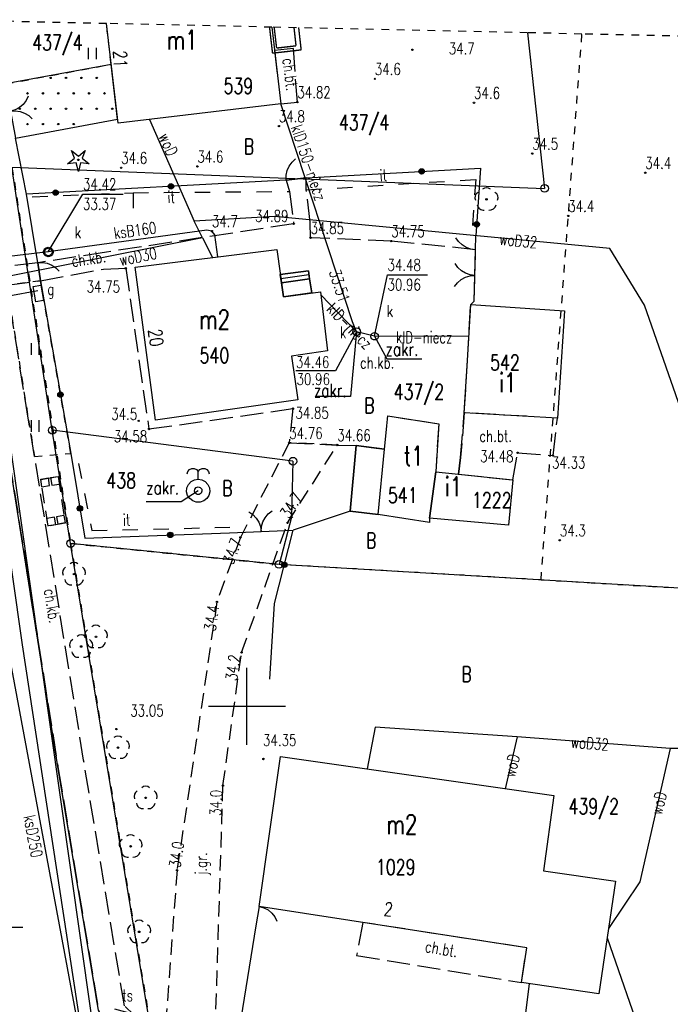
# Model space of a CAD drawing. Extents: x 6550385 to 6550663, y 5985693 to 5985865.
# Tile 13 of 19: x 6550485 to 6550527, y 5985781 to 5985845. Entities that reach past the tile are written whole.
import ezdxf
from ezdxf.enums import TextEntityAlignment as Align

# ---------------------------------------------------------------- set-up
doc = ezdxf.new("R2010")
doc.units = 0
doc.header["$MEASUREMENT"] = 0
for name, pattern in [('1', [2, 1, -1]), ('2', [1, 0.5, -0.5]), ('4', [1.5, 1, -0.5]), ('423', [2, 1.5, -0.5]), ('424', [1.5, 1, -0.5]), ('901', [0])]:
    doc.linetypes.add(name, pattern=pattern)
doc.layers.get('0').update_dxf_attribs({"linetype": 'CONTINUOUS'})
for name, color, linetype in [('202-PUNKT_GRANICZNY', 7, 'CONTINUOUS'), ('203-PUNKT_GRANICZNY', 7, 'CONTINUOUS'), ('210-OZNACZENIE_KONTURU_UZY', 7, 'CONTINUOUS'), ('211-NUMER_DZIALKI_EWIDENCY', 7, 'CONTINUOUS'), ('218-KONTUR_UZYTKU_GRUNTOWE', 7, 'CONTINUOUS'), ('219-DZIALKA_EWIDENCYJNA', 7, 'CONTINUOUS'), ('238-PUNKT_ADRESOWY_BUDYNKU', 7, 'CONTINUOUS'), ('312-BUDYNEK_EWIDENCYJNY', 7, 'CONTINUOUS'), ('312-OZNACZENIE_BUDYNKU_EWI', 7, 'CONTINUOUS'), ('320-BLOK_-_KONDYGNACJA_NAD', 7, 'CONTINUOUS'), ('352-SCHODY', 7, 'CONTINUOUS'), ('581-NUMER_W_GESUT-SWPOD', 7, 'CONTINUOUS'), ('582-NUMER_W_GESUT-SKPOD', 7, 'CONTINUOUS'), ('BRAMA', 7, 'CONTINUOUS'), ('CHODNIK', 7, 'CONTINUOUS'), ('CHODNIK-ATR17', 7, 'CONTINUOUS'), ('DRZEWO_IGLASTE', 7, 'CONTINUOUS'), ('DRZEWO_LISCIASTE', 7, 'CONTINUOUS'), ('FURTKA', 7, 'CONTINUOUS'), ('INNY_OBIEKT_ZAGOSPODAROWAN', 7, 'CONTINUOUS'), ('JEZDNIA', 7, 'CONTINUOUS'), ('JEZDNIA-ATR17', 7, 'CONTINUOUS'), ('KRAWEZNIK', 7, 'CONTINUOUS'), ('OGRODZENIE_TRWALE', 7, 'CONTINUOUS'), ('OPISY', 7, 'CONTINUOUS'), ('PIKIETA_NATURALNA', 7, 'CONTINUOUS'), ('PIKIETA_NATURALNA-ATR2', 7, 'CONTINUOUS'), ('PIKIETA_SZTUCZNA', 7, 'CONTINUOUS'), ('PIKIETA_SZTUCZNA-ATR2', 7, 'CONTINUOUS'), ('PRZEWOD_GAZOWY', 7, 'CONTINUOUS'), ('PRZEWOD_KANALIZACYJNY', 7, 'CONTINUOUS'), ('PRZEWOD_KANALIZACYJNY-ATR1', 7, 'CONTINUOUS'), ('PRZEWOD_TELEKOMUNIKACYJNY_', 7, 'CONTINUOUS'), ('PRZEWOD_WODOCIAGOWY', 7, 'CONTINUOUS'), ('PRZEWOD_WODOCIAGOWY-ATR1', 7, 'CONTINUOUS'), ('RZEDNA-ATR2', 7, 'CONTINUOUS'), ('RZEDNA-ATR3', 7, 'CONTINUOUS'), ('SLUPEK_TELEKOMUNIKACYJNY-A', 7, 'CONTINUOUS'), ('STUDNIA_GLEBINOWA', 7, 'CONTINUOUS'), ('STUDNIA_KANALIZACYJNA', 7, 'CONTINUOUS'), ('SZAFA_GAZOWA_LUB_KONTENER', 7, 'CONTINUOUS'), ('SZAFA_GAZOWA_LUB_KONTENER-', 7, 'CONTINUOUS'), ('TARAS', 7, 'CONTINUOUS'), ('TRAWNIK', 7, 'CONTINUOUS'), ('WIATA', 7, 'CONTINUOUS'), ('WJAZD_DO_POZIEMIA', 7, 'CONTINUOUS'), ('WLAZ_DO_KOMORY_LUB_KANALU_', 7, 'CONTINUOUS'), ('ZAKRES', 7, 'CONTINUOUS')]:
    doc.layers.add(name, color=color, linetype=linetype)
doc.styles.add('STYL_ARIAL', font='simplex', dxfattribs={"width": 0.75, "oblique": 0.1})

# ---------------------------------------------------------------- blocks, each defined once
blk = doc.blocks.new('202')
at = {"color": 0}
blk.add_circle((0, 0), 0.25, dxfattribs=at)
blk = doc.blocks.new('203')
at = {"color": 0}
blk.add_circle((0, 0), 0.05, dxfattribs=at)
blk = doc.blocks.new('US22')
at = {"color": 7}
blk.add_polyline3d([(0, 0.25, 0), (0.1352, 0.2103, 0), (0.2274, 0.1039, 0), (0.2475, -0.0356, 0), (0.1889, -0.1637, 0), (0.0704, -0.2399, 0), (-0.0704, -0.2399, 0), (-0.1889, -0.1637, 0), (-0.2475, -0.0356, 0), (-0.2274, 0.1039, 0), (-0.1352, 0.2103, 0), (0, 0.25, 0)], dxfattribs=at)
blk = doc.blocks.new('US14')
at = {"color": 7}
for points in [[(-0.713, 1.089, 0), (-0.6758, 1.2519, 0), (-0.5714, 1.3825, 0), (-0.4208, 1.4548, 0), (-0.2536, 1.4544, 0), (-0.1033, 1.3815, 0), (0.0005, 1.2504, 0)], [(0.0003, 1.2499, 0), (0.1039, 1.3811, 0), (0.2542, 1.4543, 0), (0.4214, 1.4548, 0), (0.5723, 1.3826, 0), (0.6767, 1.252, 0), (0.714, 1.089, 0)], [(0, 0.75, 0), (0.2435, 0.7094, 0), (0.4607, 0.5919, 0), (0.6279, 0.4102, 0), (0.7271, 0.1841, 0), (0.7474, -0.0619, 0), (0.6868, -0.3013, 0), (0.5518, -0.508, 0), (0.357, -0.6596, 0), (0.1234, -0.7398, 0), (-0.1234, -0.7398, 0), (-0.357, -0.6596, 0), (-0.5518, -0.508, 0), (-0.6868, -0.3013, 0), (-0.7474, -0.0619, 0), (-0.7271, 0.1841, 0), (-0.6279, 0.4102, 0), (-0.4607, 0.5919, 0), (-0.2435, 0.7094, 0), (0, 0.75, 0)], [(0, 0.75, 0), (0, 1.25, 0)], [(0, 0.25, 0), (0.1352, 0.2103, 0), (0.2274, 0.1039, 0), (0.2475, -0.0356, 0), (0.1889, -0.1637, 0), (0.0704, -0.2399, 0), (-0.0704, -0.2399, 0), (-0.1889, -0.1637, 0), (-0.2475, -0.0356, 0), (-0.2274, 0.1039, 0), (-0.1352, 0.2103, 0), (0, 0.25, 0)]]:
    blk.add_polyline3d(points, dxfattribs=at)
blk = doc.blocks.new('IB10')
at = {"color": 7}
for points in [[(0, 0.5, 0), (0.5, 0.5, 0)], [(0, 0, 0), (0, 0.5, 0)], [(0, 0, 0), (0.5, 0, 0)], [(0.5, 0, 0), (0.5, 0.5, 0)]]:
    blk.add_polyline3d(points, dxfattribs=at)
blk = doc.blocks.new('PW02')
at = {"color": 7}
blk.add_polyline3d([(0.045, 0, 0), (0.0318, -0.0318, 0), (0, -0.045, 0), (-0.0318, -0.0318, 0), (-0.045, 0, 0), (-0.0318, 0.0318, 0), (0, 0.045, 0), (0.0318, 0.0318, 0), (0.045, 0, 0)], dxfattribs=at)
blk = doc.blocks.new('OK02')
at = {"color": 7}
for points in [[(-0.75, 1.299, 0), (-0.4963, 1.1147, 0), (-0.2865, 0.8817, 0), (-0.1297, 0.6101, 0), (-0.0328, 0.3119, 0), (0, 0, 0)], [(0, 0, 0), (0.0328, 0.3119, 0), (0.1297, 0.6101, 0), (0.2865, 0.8817, 0), (0.4963, 1.1147, 0), (0.75, 1.299, 0)]]:
    blk.add_polyline3d(points, dxfattribs=at)
blk = doc.blocks.new('OK04')
at = {"color": 7}
blk.add_polyline3d([(0, 0.001, 0), (0.0328, 0.3129, 0), (0.1297, 0.6111, 0), (0.2865, 0.8827, 0), (0.4963, 1.1157, 0), (0.75, 1.3, 0)], dxfattribs=at)
blk = doc.blocks.new('PW01')
at = {"color": 7}
blk.add_polyline3d([(0.045, 0, 0), (0.0318, -0.0318, 0), (0, -0.045, 0), (-0.0318, -0.0318, 0), (-0.045, 0, 0), (-0.0318, 0.0318, 0), (0, 0.045, 0), (0.0318, 0.0318, 0), (0.045, 0, 0)], dxfattribs=at)
blk = doc.blocks.new('922')
at = {"color": 0}
blk.add_circle((0, 0), 0.05, dxfattribs=at)
for centre, radius, start, end in [((0, 0.35), 0.4, 50.114, 129.886), ((-0.35, 0.1), 0.4, 119.84816, 203.51949), ((0.35, 0.1), 0.4, 336.88451, 60.15184), ((-0.2, -0.3), 0.4, 187.477, 278.47884), ((0.2, -0.275), 0.425, 262.64593, 349.62892)]:
    blk.add_arc(centre, radius, start, end, dxfattribs=at)
blk = doc.blocks.new('TU04')
at = {"color": 7}
for points in [[(0, 0, 0), (0, 0.75, 0)], [(0.5, 0, 0), (0.5, 0.75, 0)]]:
    blk.add_polyline3d(points, dxfattribs=at)
blk = doc.blocks.new('921')
at = {"color": 0}
for p, q in [((-0.7, -0.25), (-0.25, 0.1)), ((-0.25, 0.1), (-0.45, 0.6)), ((-0.45, 0.6), (0, 0.25)), ((0, 0.25), (0.45, 0.6)), ((0.45, 0.6), (0.25, 0.1)), ((0.25, 0.1), (0.7, -0.25)), ((-0.15, -0.2), (-0.7, -0.25)), ((0, -0.75), (-0.15, -0.2)), ((0.15, -0.2), (0, -0.75)), ((0.7, -0.25), (0.15, -0.2))]:
    blk.add_line(p, q, dxfattribs=at)
blk.add_circle((0, 0), 0.05, dxfattribs=at)
blk = doc.blocks.new('504')
at = {"color": 0}
blk.add_lwpolyline([(0.5, 0.25), (0.5, -0.25), (-0.5, -0.25), (-0.5, 0.25)], close=True, dxfattribs=at)

msp = doc.modelspace()

# ---------------------------------------------------------------- linework, layer by layer
at = {"layer": '218-KONTUR_UZYTKU_GRUNTOWE', "color": 3, "linetype": '2'}
for points in [[(6550519.1, 5985808.21, 0), (6550521.759, 5985843.639, 0)], [(6550484.75, 5985835, 0), (6550488.56, 5985810.57, 0)], [(6550502.09, 5985809.21, 0), (6550488.56, 5985810.57, 0)], [(6550488.56, 5985810.57, 0), (6550493.65, 5985779.78, 0)], [(6550488.56, 5985810.57, 0), (6550502.09, 5985809.21, 0)], [(6550519.1, 5985808.21, 0), (6550502.09, 5985809.21, 0)], [(6550519.1, 5985808.21, 0), (6550543.84, 5985806.73, 0)]]:
    msp.add_polyline3d(points, dxfattribs=at)
at = {"layer": '219-DZIALKA_EWIDENCYJNA', "color": 7}
for points in [[(6550518.23, 5985843.717, 0), (6550519.33, 5985833.62, 0)], [(6550487.37, 5985817.92, 0), (6550484.75, 5985835, 0)], [(6550484.75, 5985835, 0), (6550519.33, 5985833.62, 0)], [(6550502.99, 5985815.91, 0), (6550487.37, 5985817.92, 0)], [(6550488.56, 5985810.57, 0), (6550487.37, 5985817.92, 0)], [(6550502.99, 5985815.91, 0), (6550502.91, 5985812.28, 0)], [(6550502.91, 5985812.28, 0), (6550502.09, 5985809.21, 0)], [(6550502.09, 5985809.21, 0), (6550488.56, 5985810.57, 0)], [(6550493.64, 5985779.78, 0), (6550488.56, 5985810.57, 0)], [(6550543.84, 5985806.73, 0), (6550502.09, 5985809.21, 0)]]:
    msp.add_polyline3d(points, dxfattribs=at)
at = {"layer": '312-BUDYNEK_EWIDENCYJNY', "color": 7}
for points in [[(6550491.64, 5985837.86, 0), (6550490.885, 5985844.319, 0)], [(6550501.622, 5985844.083, 0), (6550502.2, 5985839.1, 0)], [(6550502.2, 5985839.1, 0), (6550491.64, 5985837.86, 0)], [(6550492.75, 5985828.5, 0), (6550501.94, 5985829.66, 0)], [(6550501.94, 5985829.66, 0), (6550502.37, 5985826.57, 0)], [(6550494.06, 5985818.58, 0), (6550492.75, 5985828.5, 0)], [(6550502.37, 5985826.57, 0), (6550504.78, 5985826.91, 0)], [(6550504.78, 5985826.91, 0), (6550505.24, 5985823.08, 0)], [(6550514.32, 5985822.45, 0), (6550514.54, 5985826.09, 0)], [(6550514.54, 5985826.09, 0), (6550520.62, 5985825.68, 0)], [(6550520.62, 5985825.68, 0), (6550520.16, 5985818.71, 0)], [(6550505.24, 5985823.08, 0), (6550502.91, 5985822.72, 0)], [(6550502.91, 5985822.72, 0), (6550503.3, 5985819.89, 0)], [(6550514.12, 5985819.05, 0), (6550514.32, 5985822.45, 0)], [(6550503.3, 5985819.89, 0), (6550494.06, 5985818.58, 0)], [(6550508.94, 5985816.69, 0), (6550509.15, 5985818.85, 0)], [(6550509.15, 5985818.85, 0), (6550512.46, 5985818.34, 0)], [(6550520.16, 5985818.71, 0), (6550514.12, 5985819.05, 0)], [(6550512.46, 5985818.34, 0), (6550512.26, 5985815.21, 0)], [(6550506.7, 5985812.66, 0), (6550507.09, 5985816.93, 0)], [(6550507.09, 5985816.93, 0), (6550508.94, 5985816.69, 0)], [(6550511.85, 5985812.21, 0), (6550512.26, 5985815.21, 0)], [(6550512.26, 5985815.21, 0), (6550511.85, 5985812.21, 0)], [(6550512.26, 5985815.21, 0), (6550517.27, 5985814.7, 0)], [(6550517.27, 5985814.7, 0), (6550516.98, 5985811.76, 0)], [(6550508.52, 5985812.44, 0), (6550506.7, 5985812.66, 0)], [(6550511.85, 5985811.94, 0), (6550508.52, 5985812.44, 0)], [(6550516.98, 5985811.76, 0), (6550511.85, 5985812.21, 0)], [(6550511.85, 5985812.21, 0), (6550511.85, 5985811.94, 0)], [(6550500.8, 5985787.01, 0), (6550502.19, 5985796.75, 0)], [(6550502.19, 5985796.75, 0), (6550519.93, 5985794.2, 0)], [(6550519.93, 5985794.2, 0), (6550519.27, 5985789.32, 0)], [(6550519.27, 5985789.32, 0), (6550523.93, 5985788.64, 0)], [(6550523.93, 5985788.64, 0), (6550522.85, 5985781.33, 0)], [(6550518.17, 5985784.32, 0), (6550500.8, 5985787.01, 0)], [(6550517.84, 5985782.07, 0), (6550518.17, 5985784.32, 0)], [(6550522.85, 5985781.33, 0), (6550517.84, 5985782.07, 0)]]:
    msp.add_polyline3d(points, dxfattribs=at)
at = {"layer": '320-BLOK_-_KONDYGNACJA_NAD', "color": 7}
msp.add_polyline3d([(6550506.7, 5985812.66, 0), (6550508.52, 5985812.44, 0), (6550508.94, 5985816.69, 0), (6550507.09, 5985816.93, 0), (6550506.7, 5985812.66, 0)], dxfattribs=at)
at = {"layer": '352-SCHODY', "color": 7}
for points in [[(6550502.16, 5985828.03, 0), (6550504, 5985828.27, 0), (6550504.07, 5985827.74, 0), (6550502.24, 5985827.48, 0), (6550502.16, 5985828.03, 0)], [(6550502.16, 5985828.03, 0), (6550504, 5985828.27, 0), (6550504.07, 5985827.74, 0), (6550502.24, 5985827.48, 0), (6550502.16, 5985828.03, 0)], [(6550502.16, 5985828.03, 0), (6550502.24, 5985827.48, 0), (6550504.07, 5985827.74, 0), (6550504, 5985828.27, 0), (6550502.16, 5985828.03, 0)], [(6550502.16, 5985828.03, 0), (6550502.24, 5985827.48, 0), (6550504.07, 5985827.74, 0), (6550504, 5985828.27, 0), (6550502.16, 5985828.03, 0)], [(6550502.199, 5985827.761, 0), (6550504.031, 5985828.038, 0)], [(6550502.199, 5985827.761, 0), (6550504.031, 5985828.038, 0)], [(6550502.24, 5985827.48, 0), (6550504.07, 5985827.74, 0), (6550504.21, 5985826.83, 0), (6550502.37, 5985826.57, 0), (6550502.24, 5985827.48, 0)], [(6550502.24, 5985827.48, 0), (6550504.07, 5985827.74, 0), (6550504.21, 5985826.83, 0), (6550502.37, 5985826.57, 0), (6550502.24, 5985827.48, 0)], [(6550502.24, 5985827.48, 0), (6550502.37, 5985826.57, 0), (6550504.21, 5985826.83, 0), (6550504.07, 5985827.74, 0), (6550502.24, 5985827.48, 0)], [(6550502.24, 5985827.48, 0), (6550502.37, 5985826.57, 0), (6550504.21, 5985826.83, 0), (6550504.07, 5985827.74, 0), (6550502.24, 5985827.48, 0)]]:
    msp.add_polyline3d(points, dxfattribs=at)
at = {"layer": '581-NUMER_W_GESUT-SWPOD', "color": 7}
msp.add_polyline3d([(6550496.84, 5985813.99, 0), (6550495.73, 5985813.28, 0), (6550493.467, 5985813.28, 0)], dxfattribs=at)
at = {"layer": '582-NUMER_W_GESUT-SKPOD', "color": 34}
for points in [[(6550507.13, 5985824.31, 0), (6550506.73, 5985820.12, 0), (6550504.467, 5985820.12, 0)], [(6550508.29, 5985824.02, 0), (6550509.09, 5985822.56, 0), (6550511.353, 5985822.56, 0)]]:
    msp.add_polyline3d(points, dxfattribs=at)
at = {"layer": 'BRAMA', "color": 7}
for points in [[(6550514.77, 5985826.29, 0), (6550514.85, 5985829.64, 0)], [(6550498.87, 5985811.27, 0), (6550503, 5985811.43, 0)]]:
    msp.add_polyline3d(points, dxfattribs=at)
at = {"layer": 'CHODNIK', "color": 7, "linetype": '423'}
for points in [[(6550503.02, 5985842.7, 0), (6550501.8, 5985842.56, 0), (6550502.2, 5985839.1, 0), (6550503.28, 5985839.22, 0), (6550503.02, 5985842.7, 0)], [(6550492.05, 5985780.56, 0), (6550489.4, 5985796.51, 0), (6550486.22, 5985816.22, 0), (6550485.82, 5985818.58, 0), (6550484.42, 5985827.33, 0), (6550486.6, 5985827.62, 0), (6550486.42, 5985828.79, 0), (6550484.2, 5985828.51, 0), (6550482.99, 5985836.62, 0), (6550481.42, 5985836.33, 0), (6550484.26, 5985817.99, 0), (6550487.76, 5985795.93, 0), (6550490.37, 5985780.28, 0), (6550491.12, 5985778.56, 0), (6550492.79, 5985776.33, 0), (6550494.63, 5985778.1, 0), (6550492.05, 5985780.56, 0)], [(6550486.42, 5985828.79, 0), (6550486.6, 5985827.62, 0), (6550490.69, 5985828.38, 0), (6550492.14, 5985828.43, 0), (6550493.64, 5985818, 0), (6550502.99, 5985819.32, 0), (6550502.75, 5985817.1, 0), (6550505.87, 5985816.96, 0), (6550507.09, 5985816.93, 0), (6550508.94, 5985816.69, 0), (6550509.15, 5985818.85, 0), (6550512.46, 5985818.34, 0), (6550512.26, 5985815.21, 0), (6550513.74, 5985815.06, 0), (6550513.88, 5985816.15, 0), (6550514.12, 5985819.05, 0), (6550514.32, 5985822.45, 0), (6550514.54, 5985826.09, 0), (6550514.77, 5985826.29, 0), (6550514.85, 5985829.64, 0), (6550509.38, 5985830.2, 0), (6550504.14, 5985830.41, 0), (6550504.11, 5985831.43, 0), (6550503.86, 5985833.52, 0), (6550503.86, 5985834.3, 0), (6550502.56, 5985834.16, 0), (6550502.76, 5985833.42, 0), (6550503.04, 5985831.32, 0), (6550490.88, 5985829.48, 0), (6550486.42, 5985828.79, 0)], [(6550514.12, 5985819.05, 0), (6550513.88, 5985816.15, 0), (6550513.74, 5985815.06, 0), (6550517.27, 5985814.7, 0), (6550517.58, 5985816.46, 0), (6550519.88, 5985816.28, 0), (6550520.16, 5985818.71, 0), (6550514.12, 5985819.05, 0)], [(6550507.53, 5985785.97, 0), (6550507.13, 5985783.83, 0), (6550517.84, 5985782.07, 0), (6550518.17, 5985784.32, 0), (6550507.53, 5985785.97, 0)]]:
    msp.add_polyline3d(points, dxfattribs=at)
at = {"layer": 'FURTKA', "color": 7}
for points in [[(6550502.56, 5985834.16, 0), (6550503.86, 5985834.3, 0)], [(6550514.85, 5985829.64, 0), (6550514.87, 5985830.54, 0)], [(6550486.42, 5985828.79, 0), (6550486.6, 5985827.62, 0)], [(6550500.8, 5985787.01, 0), (6550500.59, 5985785.76, 0)]]:
    msp.add_polyline3d(points, dxfattribs=at)
at = {"layer": 'INNY_OBIEKT_ZAGOSPODAROWAN', "color": 7, "linetype": '1'}
for points in [[(6550503.86, 5985833.52, 0), (6550514.86, 5985834.2, 0), (6550514.62, 5985830.84, 0)], [(6550486.07, 5985833.07, 0), (6550492.62, 5985833.34, 0), (6550502.76, 5985833.42, 0)], [(6550492.62, 5985833.34, 0), (6550492.62, 5985831.45, 0)], [(6550489.06, 5985815.77, 0), (6550489.93, 5985811.41, 0), (6550498.89, 5985811.62, 0)]]:
    msp.add_polyline3d(points, dxfattribs=at)
at = {"layer": 'JEZDNIA', "color": 7, "linetype": '424'}
for points in [[(6550487.76, 5985795.93, 0), (6550484.26, 5985817.99, 0)], [(6550499.66, 5985803.5, 0), (6550502.64, 5985811.9, 0), (6550505.87, 5985816.96, 0), (6550502.75, 5985817.1, 0), (6550499.58, 5985810.96, 0), (6550498.06, 5985806.78, 0), (6550495.47, 5985789.36, 0), (6550494.63, 5985778.1, 0), (6550497.9, 5985777.35, 0), (6550498.45, 5985794.85, 0), (6550499.66, 5985803.5, 0)], [(6550490.37, 5985780.28, 0), (6550487.76, 5985795.93, 0)]]:
    msp.add_polyline3d(points, dxfattribs=at)
at = {"layer": 'KRAWEZNIK', "color": 7}
msp.add_polyline3d([(6550507.82, 5985770.81, 0), (6550498.03, 5985773.29, 0), (6550496.52, 5985773.8, 0), (6550495.64, 5985774.34, 0), (6550494.75, 5985774.91, 0), (6550493.66, 5985775.63, 0), (6550492.79, 5985776.33, 0), (6550491.12, 5985778.56, 0), (6550490.37, 5985780.28, 0), (6550487.76, 5985795.93, 0), (6550484.26, 5985817.99, 0), (6550481.42, 5985836.33, 0), (6550480.75, 5985840.46, 0), (6550480.069, 5985844.557, 0)], dxfattribs=at)
at = {"layer": 'OGRODZENIE_TRWALE', "color": 7, "linetype": '901'}
for points in [[(6550485.69, 5985833.24, 0), (6550484.97, 5985836.87, 0)], [(6550503.86, 5985834.3, 0), (6550515.18, 5985834.94, 0), (6550514.87, 5985830.54, 0)], [(6550502.56, 5985834.16, 0), (6550485.69, 5985833.24, 0)], [(6550486.42, 5985828.79, 0), (6550485.69, 5985833.24, 0)], [(6550486.6, 5985827.62, 0), (6550488.57, 5985816.42, 0), (6550489.48, 5985810.92, 0), (6550498.87, 5985811.27, 0)], [(6550506.7, 5985812.66, 0), (6550503, 5985811.43, 0)], [(6550501.5, 5985801.77, 0), (6550501.8, 5985806.67, 0), (6550503, 5985811.43, 0)], [(6550500.59, 5985785.76, 0), (6550499.17, 5985777.02, 0), (6550509.19, 5985774.85, 0)]]:
    msp.add_polyline3d(points, dxfattribs=at)
at = {"layer": 'OGRODZENIE_TRWALE', "color": 7}
for centre, radius in [((6550511.348, 5985834.723), 0.175), ((6550511.348, 5985834.723), 0.158), ((6550511.348, 5985834.723), 0.14), ((6550511.348, 5985834.723), 0.122), ((6550511.348, 5985834.723), 0.105), ((6550511.348, 5985834.723), 0.0875), ((6550511.348, 5985834.723), 0.07), ((6550511.348, 5985834.723), 0.0525), ((6550511.348, 5985834.723), 0.035), ((6550487.582, 5985833.343), 0.175), ((6550487.582, 5985833.343), 0.158), ((6550487.582, 5985833.343), 0.14), ((6550487.582, 5985833.343), 0.122), ((6550487.582, 5985833.343), 0.105), ((6550487.582, 5985833.343), 0.0875), ((6550487.582, 5985833.343), 0.07), ((6550487.582, 5985833.343), 0.0525), ((6550495.071, 5985833.752), 0.175), ((6550495.071, 5985833.752), 0.158), ((6550495.071, 5985833.752), 0.14), ((6550495.071, 5985833.752), 0.122), ((6550495.071, 5985833.752), 0.105), ((6550495.071, 5985833.752), 0.0875), ((6550495.071, 5985833.752), 0.07), ((6550495.071, 5985833.752), 0.0525), ((6550495.071, 5985833.752), 0.035), ((6550487.582, 5985833.343), 0.035), ((6550514.923, 5985831.287), 0.175), ((6550514.923, 5985831.287), 0.158), ((6550514.923, 5985831.287), 0.14), ((6550514.923, 5985831.287), 0.122), ((6550514.923, 5985831.287), 0.105), ((6550514.923, 5985831.287), 0.0875), ((6550514.923, 5985831.287), 0.07), ((6550514.923, 5985831.287), 0.0525), ((6550514.923, 5985831.287), 0.035), ((6550487.899, 5985820.233), 0.175), ((6550487.899, 5985820.233), 0.158), ((6550487.899, 5985820.233), 0.14), ((6550487.899, 5985820.233), 0.122), ((6550487.899, 5985820.233), 0.105), ((6550487.899, 5985820.233), 0.0875), ((6550487.899, 5985820.233), 0.07), ((6550487.899, 5985820.233), 0.0525), ((6550487.899, 5985820.233), 0.035), ((6550489.162, 5985812.841), 0.175), ((6550489.162, 5985812.841), 0.158), ((6550489.162, 5985812.841), 0.14), ((6550489.162, 5985812.841), 0.122), ((6550489.162, 5985812.841), 0.105), ((6550489.162, 5985812.841), 0.0875), ((6550489.162, 5985812.841), 0.07), ((6550489.162, 5985812.841), 0.0525), ((6550489.162, 5985812.841), 0.035), ((6550495.029, 5985811.127), 0.175), ((6550495.029, 5985811.127), 0.158), ((6550495.029, 5985811.127), 0.14), ((6550495.029, 5985811.127), 0.122), ((6550495.029, 5985811.127), 0.105), ((6550495.029, 5985811.127), 0.0875), ((6550495.029, 5985811.127), 0.07), ((6550495.029, 5985811.127), 0.0525), ((6550495.029, 5985811.127), 0.035), ((6550502.433, 5985809.182), 0.175), ((6550502.433, 5985809.182), 0.158), ((6550502.433, 5985809.182), 0.14), ((6550502.433, 5985809.182), 0.122), ((6550502.433, 5985809.182), 0.105), ((6550502.433, 5985809.182), 0.0875), ((6550502.433, 5985809.182), 0.07), ((6550502.433, 5985809.182), 0.0525), ((6550502.433, 5985809.182), 0.035)]:
    msp.add_circle(centre, radius, dxfattribs=at)
at = {"layer": 'OPISY', "color": 7}
for points in [[(6550500, 5985797.5, 0), (6550500, 5985802.5, 0)], [(6550497.5, 5985800, 0), (6550502.5, 5985800, 0)]]:
    msp.add_polyline3d(points, dxfattribs=at)
at = {"layer": 'PRZEWOD_GAZOWY', "color": 40}
msp.add_polyline3d([(6550473.12, 5985824.76, 0), (6550473.39, 5985824.78, 0), (6550484.55, 5985826.65, 0), (6550486.43, 5985827, 0)], dxfattribs=at)
at = {"layer": 'PRZEWOD_KANALIZACYJNY', "color": 34}
for points in [[(6550479.536, 5985844.569, 0), (6550479.93, 5985841.36, 0), (6550480.41, 5985836.66, 0), (6550481.48, 5985828.84, 0), (6550483.72, 5985807.7, 0), (6550489.93, 5985774.41, 0)], [(6550507.13, 5985824.31, 0), (6550506.86, 5985824.96, 0), (6550502.2, 5985839.1, 0)], [(6550498.12, 5985829.18, 0), (6550497.92, 5985830.61, 0), (6550497.73, 5985830.85, 0), (6550497.4, 5985830.9, 0), (6550487.11, 5985829.49, 0)], [(6550487.11, 5985829.49, 0), (6550481.48, 5985828.84, 0)], [(6550507.13, 5985824.31, 0), (6550504.8, 5985826.71, 0)], [(6550514.41, 5985824, 0), (6550508.29, 5985824.02, 0), (6550507.13, 5985824.31, 0)], [(6550523.39, 5985784.98, 0), (6550528.11, 5985771.39, 0)]]:
    msp.add_polyline3d(points, dxfattribs=at)
at = {"layer": 'PRZEWOD_TELEKOMUNIKACYJNY_', "color": 30}
for points in [[(6550495.93, 5985745.11, 0), (6550497.17, 5985746.87, 0), (6550497.55, 5985754.39, 0), (6550494.48, 5985765.63, 0), (6550490.55, 5985775.54, 0), (6550483.95, 5985821.8, 0), (6550481.037, 5985844.536, 0)], [(6550518.34, 5985782, 0), (6550518, 5985779.39, 0), (6550520.65, 5985778.84, 0), (6550519.69, 5985771.95, 0), (6550508.88, 5985774.53, 0), (6550498.55, 5985776.99, 0), (6550498.68, 5985778.38, 0), (6550491.43, 5985780.35, 0)]]:
    msp.add_polyline3d(points, dxfattribs=at)
at = {"layer": 'PRZEWOD_WODOCIAGOWY', "color": 5}
for points in [[(6550493.68, 5985838.1, 0), (6550496.59, 5985831.48, 0)], [(6550530.92, 5985811.46, 0), (6550530.52, 5985812.6, 0), (6550525.81, 5985826.04, 0), (6550523.56, 5985829.71, 0), (6550501.79, 5985831.8, 0), (6550496.59, 5985831.48, 0)], [(6550497.12, 5985830.41, 0), (6550496.59, 5985831.48, 0)], [(6550497.12, 5985830.41, 0), (6550482.06, 5985827.42, 0)], [(6550497.12, 5985830.41, 0), (6550497.76, 5985829.13, 0)], [(6550482.06, 5985827.42, 0), (6550485.42, 5985803.99, 0), (6550490.73, 5985769.14, 0), (6550490.95, 5985768.36, 0)], [(6550517.56, 5985798.01, 0), (6550508.33, 5985798.65, 0), (6550507.81, 5985795.94, 0)], [(6550517.56, 5985798.01, 0), (6550516.77, 5985794.65, 0)], [(6550571.94, 5985792.13, 0), (6550566.8, 5985792.51, 0), (6550544.78, 5985794.3, 0), (6550529.67, 5985797.26, 0), (6550527.49, 5985797.27, 0), (6550517.56, 5985798.01, 0)], [(6550527.49, 5985797.27, 0), (6550525.51, 5985788.6, 0), (6550523.48, 5985785.58, 0)]]:
    msp.add_polyline3d(points, dxfattribs=at)
at = {"layer": 'RZEDNA-ATR2', "color": 7}
for points in [[(6550487.11, 5985829.49, 0), (6550489.36, 5985833.24, 0), (6550491.961, 5985833.24, 0)], [(6550508.29, 5985824.02, 0), (6550509.13, 5985828.01, 0), (6550511.731, 5985828.01, 0)], [(6550507.13, 5985824.31, 0), (6550505.76, 5985821.77, 0), (6550503.191, 5985821.77, 0)], [(6550478.14, 5985782.23, 0), (6550482.95, 5985785.66, 0), (6550485.455, 5985785.66, 0)]]:
    msp.add_polyline3d(points, dxfattribs=at)
at = {"layer": 'STUDNIA_KANALIZACYJNA', "color": 34}
msp.add_polyline3d([(6550486.88, 5985829.28, 0), (6550486.84, 5985829.33, 0), (6550486.82, 5985829.39, 0), (6550486.8, 5985829.46, 0), (6550486.8, 5985829.52, 0), (6550486.81, 5985829.58, 0), (6550486.84, 5985829.64, 0), (6550486.88, 5985829.7, 0), (6550486.93, 5985829.74, 0), (6550486.98, 5985829.77, 0), (6550487.04, 5985829.79, 0), (6550487.11, 5985829.8, 0), (6550487.17, 5985829.79, 0), (6550487.23, 5985829.77, 0), (6550487.29, 5985829.74, 0), (6550487.34, 5985829.7, 0), (6550487.38, 5985829.65, 0), (6550487.4, 5985829.59, 0), (6550487.42, 5985829.52, 0), (6550487.42, 5985829.46, 0), (6550487.41, 5985829.4, 0), (6550487.38, 5985829.34, 0), (6550487.34, 5985829.28, 0), (6550487.29, 5985829.24, 0), (6550487.24, 5985829.21, 0), (6550487.18, 5985829.19, 0), (6550487.11, 5985829.18, 0), (6550487.05, 5985829.19, 0), (6550486.99, 5985829.21, 0), (6550486.93, 5985829.24, 0), (6550486.88, 5985829.28, 0)], dxfattribs=at)
at = {"layer": 'TARAS', "color": 7, "const_width": 0.09}
for points in [[(6550501.668, 5985842.394), (6550501.475, 5985844.065)], [(6550501.932, 5985842.726), (6550501.773, 5985844.1)], [(6550503.065, 5985844.031), (6550503.194, 5985842.872)], [(6550503.363, 5985844.064), (6550503.526, 5985842.608)], [(6550503.526, 5985842.608), (6550501.668, 5985842.394)], [(6550503.194, 5985842.872), (6550501.932, 5985842.726)]]:
    msp.add_lwpolyline(points, dxfattribs=at)
at = {"layer": 'TRAWNIK', "color": 7, "linetype": '2'}
for points in [[(6550484.34, 5985840.4, 0), (6550484.34, 5985840.4, 0), (6550491.19, 5985841.67, 0), (6550490.88, 5985844.319, 0)], [(6550486.6, 5985827.62, 0), (6550484.42, 5985827.33, 0), (6550485.82, 5985818.58, 0), (6550486.22, 5985816.22, 0), (6550488.57, 5985816.42, 0), (6550486.6, 5985827.62, 0)]]:
    msp.add_polyline3d(points, dxfattribs=at)
at = {"layer": 'WIATA', "color": 7, "linetype": '4'}
msp.add_polyline3d([(6550488.21, 5985811.89, 0), (6550487.1, 5985811.7, 0), (6550486.62, 5985814.73, 0), (6550487.74, 5985814.91, 0), (6550488.21, 5985811.89, 0)], dxfattribs=at)
at = {"layer": 'WJAZD_DO_POZIEMIA', "color": 7}
msp.add_polyline3d([(6550491.61, 5985838.12, 0), (6550491.19, 5985841.67, 0), (6550484.34, 5985840.4, 0), (6550484.97, 5985836.87, 0), (6550491.61, 5985838.12, 0)], dxfattribs=at)
at = {"layer": 'ZAKRES', "color": 5, "linetype": '2'}
msp.add_polyline3d([(6550616.459, 5985834.277, 0), (6550547.175, 5985842.806, 0), (6550544.46, 5985843.14, 0), (6550521.759, 5985843.639, 0), (6550518.23, 5985843.717, 0), (6550503.214, 5985844.048, 0), (6550501.622, 5985844.083, 0), (6550501.624, 5985844.083, 0), (6550490.885, 5985844.319, 0), (6550490.88, 5985844.319, 0), (6550483.708, 5985844.477, 0)], dxfattribs=at)

# ---------------------------------------------------------------- block references
at = {"layer": '202-PUNKT_GRANICZNY', "color": 7}
for p in [(6550519.33, 5985833.62), (6550487.37, 5985817.92), (6550502.99, 5985815.91), (6550488.56, 5985810.57), (6550502.09, 5985809.21)]:
    msp.add_blockref('202', p, dxfattribs=at)
at = {"layer": '203-PUNKT_GRANICZNY', "color": 7}
msp.add_blockref('203', (6550502.91, 5985812.28), dxfattribs=at)
at = {"layer": 'BRAMA', "color": 7}
for p, rotation in [((6550484.655, 5985838.635), 280.11907), ((6550514.81, 5985827.965), 88.63084000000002), ((6550500.935, 5985811.35), 2.21735)]:
    msp.add_blockref('OK02', p, dxfattribs=dict(at, rotation=rotation))
at = {"layer": 'DRZEWO_IGLASTE', "color": 3}
msp.add_blockref('921', (6550489.06, 5985835.47), dxfattribs=at)
at = {"layer": 'DRZEWO_LISCIASTE', "color": 3}
for p in [(6550515.56, 5985832.91), (6550488.78, 5985808.58), (6550490.2, 5985804.51), (6550489.24, 5985803.88), (6550491.63, 5985797.32), (6550493.43, 5985794.06), (6550492.45, 5985790.91), (6550493.01, 5985785.36)]:
    msp.add_blockref('922', p, dxfattribs=at)
at = {"layer": 'FURTKA', "color": 7}
for p, rotation in [((6550502.56, 5985834.16), 6.14784), ((6550514.85, 5985829.64), 88.72824), ((6550486.42, 5985828.79), 278.74397), ((6550500.8, 5985787.01), 260.46088)]:
    msp.add_blockref('OK04', p, dxfattribs=dict(at, rotation=rotation))
at = {"layer": 'PIKIETA_NATURALNA', "color": 7}
for p in [(6550510.75, 5985842.62), (6550508.31, 5985840.73), (6550514.75, 5985839.18), (6550502.08, 5985837.66), (6550518.53, 5985835.88), (6550491.84, 5985834.96), (6550496.79, 5985835.04), (6550525.87, 5985834.63), (6550520.87, 5985831.83), (6550497.73, 5985830.85), (6550492.98, 5985818.53), (6550502.64, 5985811.9), (6550499.58, 5985810.96), (6550520.32, 5985810.78), (6550498.06, 5985806.78), (6550499.66, 5985803.5), (6550498.45, 5985794.85), (6550495.47, 5985789.36)]:
    msp.add_blockref('PW01', p, dxfattribs=at)
at = {"layer": 'PIKIETA_SZTUCZNA', "color": 7}
for p in [(6550503.28, 5985839.22), (6550503.04, 5985831.32), (6550504.14, 5985830.41), (6550509.38, 5985830.2), (6550492.14, 5985828.43), (6550502.99, 5985819.32), (6550493.64, 5985818), (6550502.75, 5985817.1), (6550505.87, 5985816.96), (6550517.58, 5985816.46), (6550519.88, 5985816.28), (6550491.53, 5985798.52), (6550501.08, 5985796.58)]:
    msp.add_blockref('PW01', p, dxfattribs=at)
at = {"layer": 'STUDNIA_GLEBINOWA', "color": 7}
msp.add_blockref('US14', (6550496.84, 5985813.99), dxfattribs=at)
at = {"layer": 'SZAFA_GAZOWA_LUB_KONTENER', "color": 52, "rotation": 279.98729}
msp.add_blockref('504', (6550486.46, 5985826.8), dxfattribs=at)
at = {"layer": 'TRAWNIK', "color": 7}
for p in [(6550489.729, 5985841.999), (6550486.019, 5985822.819), (6550486.019, 5985817.819)]:
    msp.add_blockref('TU04', p, dxfattribs=at)
at = {"layer": 'WIATA', "color": 7}
for p, rotation in [((6550487.258, 5985814.843), 278.8471), ((6550486.699, 5985814.249), 9.12722), ((6550488.128, 5985812.391), 189.71206), ((6550487.591, 5985811.782), 99.00137999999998)]:
    msp.add_blockref('IB10', p, dxfattribs=dict(at, rotation=rotation))
at = {"layer": 'WJAZD_DO_POZIEMIA', "color": 7}
for p in [(6550487.258, 5985840.788), (6550488.258, 5985840.788), (6550489.258, 5985840.788), (6550490.258, 5985840.788), (6550485.758, 5985839.788), (6550486.758, 5985839.788), (6550487.758, 5985839.788), (6550488.758, 5985839.788), (6550489.758, 5985839.788), (6550490.758, 5985839.788), (6550485.258, 5985838.788), (6550486.258, 5985838.788), (6550487.258, 5985838.788), (6550488.258, 5985838.788), (6550489.258, 5985838.788), (6550490.258, 5985838.788), (6550491.258, 5985838.788), (6550485.758, 5985837.788), (6550486.758, 5985837.788), (6550487.758, 5985837.788), (6550488.758, 5985837.788)]:
    msp.add_blockref('PW02', p, dxfattribs=at)
at = {"layer": 'WLAZ_DO_KOMORY_LUB_KANALU_', "color": 7}
for p in [(6550487.11, 5985829.49), (6550507.13, 5985824.31), (6550508.29, 5985824.02)]:
    msp.add_blockref('US22', p, dxfattribs=at)

# ---------------------------------------------------------------- texts
at = {"layer": '210-OZNACZENIE_KONTURU_UZY', "color": 3, "style": 'STYL_ARIAL', "width": 0.75}
for p in [(6550499.799, 5985835.834), (6550507.621, 5985819.024), (6550498.399, 5985813.654), (6550507.738, 5985810.269), (6550513.93, 5985801.581)]:
    msp.add_text('B', height=1, dxfattribs=at).set_placement(p)
at = {"layer": '211-NUMER_DZIALKI_EWIDENCY', "color": 7, "style": 'STYL_ARIAL', "width": 0.75}
for s, p in [('437/4', (6550486.066, 5985842.589)), ('437/4', (6550505.977, 5985837.401)), ('437/2', (6550509.536, 5985819.91)), ('438', (6550490.88, 5985814.16)), ('439/2', (6550520.886, 5985793.006))]:
    msp.add_text(s, height=1, dxfattribs=at).set_placement(p)
at = {"layer": '238-PUNKT_ADRESOWY_BUDYNKU', "color": 7, "style": 'STYL_ARIAL', "width": 0.75}
for s, rotation, p in [('21', 273.238, (6550491.341, 5985841.985)), ('20', 277.524, (6550493.658, 5985823.876)), ('2', 351.985, (6550509.127, 5985786.398))]:
    msp.add_text(s, height=0.875, rotation=rotation, dxfattribs=at).set_placement(p, align=Align.CENTER)
at = {"layer": '312-OZNACZENIE_BUDYNKU_EWI', "color": 7, "style": 'STYL_ARIAL', "width": 0.75}
for s, p in [('m1', (6550495.794, 5985842.631)), ('i1', (6550516.93, 5985820.389)), ('m2', (6550510.06, 5985791.706))]:
    msp.add_text(s, height=1.25, dxfattribs=at).set_placement(p, align=Align.CENTER)
for s, height, p in [('539', 1, (6550498.486, 5985839.763)), ('m2', 1.25, (6550496.9, 5985824.487)), ('540', 1, (6550496.93, 5985822.28)), ('542', 1, (6550515.8, 5985821.82)), ('t1', 1.25, (6550510.18, 5985815.628)), ('i1', 1.25, (6550512.85, 5985813.637)), ('541', 1, (6550509.16, 5985813.2)), ('1222', 1, (6550514.62, 5985812.881)), ('1029', 1, (6550508.38, 5985789.06))]:
    msp.add_text(s, height=height, dxfattribs=at).set_placement(p)
at = {"layer": '581-NUMER_W_GESUT-SWPOD', "color": 5, "style": 'STYL_ARIAL', "width": 0.75}
msp.add_text('zakr.', height=0.875, dxfattribs=at).set_placement((6550493.467, 5985813.759))
at = {"layer": '582-NUMER_W_GESUT-SKPOD', "color": 34, "style": 'STYL_ARIAL', "width": 0.75}
for p in [(6550509.003, 5985822.745), (6550504.346, 5985820.062)]:
    msp.add_text('zakr.', height=0.875, dxfattribs=at).set_placement(p)
at = {"layer": 'CHODNIK-ATR17', "color": 7, "style": 'STYL_ARIAL', "width": 0.75}
for s, rotation, p in [('ch.bt.', 277.242, (6550502.314, 5985842.022)), ('ch.kb.', 8.403, (6550488.673, 5985828.513)), ('ch.kb.', 279.161, (6550486.823, 5985807.571)), ('ch.bt.', 350.667, (6550511.532, 5985784.053))]:
    msp.add_text(s, height=0.75, rotation=rotation, dxfattribs=at).set_placement(p)
for s, p in [('ch.kb.', (6550507.34, 5985821.926)), ('ch.bt.', (6550515.1, 5985817.166))]:
    msp.add_text(s, height=0.75, dxfattribs=at).set_placement(p)
at = {"layer": 'INNY_OBIEKT_ZAGOSPODAROWAN', "color": 7, "style": 'STYL_ARIAL', "width": 0.75}
for rotation, p in [(3.537, (6550508.644, 5985834.075)), (0.451, (6550494.85, 5985832.678)), (1.342, (6550491.964, 5985811.716))]:
    msp.add_text('it', height=0.75, rotation=rotation, dxfattribs=at).set_placement(p)
at = {"layer": 'JEZDNIA-ATR17', "color": 7, "style": 'STYL_ARIAL', "width": 0.75}
msp.add_text('j.gr.', height=0.75, rotation=88.812, dxfattribs=at).set_placement((6550497.384, 5985789.025))
at = {"layer": 'PIKIETA_NATURALNA-ATR2', "color": 7, "style": 'STYL_ARIAL', "width": 0.75}
for s, p in [('34.7', (6550513.11, 5985842.326)), ('34.6', (6550508.31, 5985840.986)), ('34.6', (6550514.75, 5985839.436)), ('34.8', (6550502.08, 5985837.916)), ('34.5', (6550518.53, 5985836.136)), ('34.6', (6550491.84, 5985835.216)), ('34.6', (6550496.79, 5985835.296)), ('34.4', (6550525.87, 5985834.886)), ('34.4', (6550520.87, 5985832.086)), ('34.7', (6550497.73, 5985831.106)), ('34.3', (6550520.32, 5985811.036))]:
    msp.add_text(s, height=0.75, dxfattribs=at).set_placement(p)
msp.add_text('34.5', height=0.75, dxfattribs=at).set_placement((6550492.04, 5985818.592), align=Align.CENTER)
for s, rotation, p in [('34.7', 57.448, (6550503.195, 5985812.852)), ('34.7', 70.017, (6550499.406, 5985809.936)), ('34.4', 81.543, (6550498.086, 5985805.672)), ('34.2', 82.037, (6550499.469, 5985802.456)), ('34.0', 88.2, (6550498.368, 5985793.721)), ('34.0', 81.543, (6550495.805, 5985790.322))]:
    msp.add_text(s, height=0.75, rotation=rotation, dxfattribs=at).set_placement(p, align=Align.CENTER)
at = {"layer": 'PIKIETA_SZTUCZNA-ATR2', "color": 7, "style": 'STYL_ARIAL', "width": 0.75}
for s, p in [('34.82', (6550503.28, 5985839.476)), ('34.85', (6550504.14, 5985830.666)), ('34.75', (6550509.38, 5985830.456)), ('34.75', (6550489.603, 5985826.863)), ('34.76', (6550502.75, 5985817.356)), ('34.66', (6550505.87, 5985817.216)), ('33.05', (6550492.43, 5985799.346)), ('34.35', (6550501.05, 5985797.426))]:
    msp.add_text(s, height=0.75, dxfattribs=at).set_placement(p)
for s, p in [('34.89', (6550501.62, 5985831.452)), ('34.85', (6550504.24, 5985818.672)), ('34.58', (6550492.45, 5985817.142)), ('34.48', (6550516.23, 5985815.852)), ('34.33', (6550520.9, 5985815.442))]:
    msp.add_text(s, height=0.75, dxfattribs=at).set_placement(p, align=Align.CENTER)
at = {"layer": 'PRZEWOD_KANALIZACYJNY-ATR1', "color": 34, "style": 'STYL_ARIAL', "width": 0.75}
for s, rotation, p in [('klD150-niecz', 288.24, (6550502.857, 5985837.601)), ('ksB160', 7.802, (6550491.422, 5985830.333)), ('klD-niecz', 314.13, (6550505.136, 5985825.735)), ('klD-niecz', 359.848, (6550509.679, 5985823.583)), ('ksD250', 280.567, (6550485.511, 5985792.859))]:
    msp.add_text(s, height=0.75, rotation=rotation, dxfattribs=at).set_placement(p)
at = {"layer": 'PRZEWOD_WODOCIAGOWY-ATR1', "color": 5, "style": 'STYL_ARIAL', "width": 0.75}
for s, rotation, p in [('woD', 293.737, (6550494.258, 5985837.001)), ('woD32', 354.516, (6550516.368, 5985829.965)), ('woD30', 11.229, (6550491.797, 5985828.588)), ('woD32', 355.737, (6550521.018, 5985797.314)), ('woD', 76.768, (6550517.393, 5985795.338)), ('woD', 77.135, (6550526.936, 5985792.893))]:
    msp.add_text(s, height=0.75, rotation=rotation, dxfattribs=at).set_placement(p)
at = {"layer": 'RZEDNA-ATR2', "color": 34, "style": 'STYL_ARIAL', "width": 0.75}
for s, p in [('34.42', (6550489.36, 5985833.504)), ('34.48', (6550509.13, 5985828.274)), ('34.46', (6550503.191, 5985821.964))]:
    msp.add_text(s, height=0.75, dxfattribs=at).set_placement(p)
msp.add_text('33.51', height=0.75, rotation=288.24, dxfattribs=at).set_placement((6550505.324, 5985828.203))
at = {"layer": 'RZEDNA-ATR3', "color": 34, "style": 'STYL_ARIAL', "width": 0.75}
for s, p in [('33.37', (6550489.36, 5985832.229)), ('30.96', (6550509.13, 5985826.998)), ('30.96', (6550503.226, 5985820.862))]:
    msp.add_text(s, height=0.75, dxfattribs=at).set_placement(p)
at = {"layer": 'SLUPEK_TELEKOMUNIKACYJNY-A', "color": 30, "style": 'STYL_ARIAL', "width": 0.75}
msp.add_text('ts', height=0.75, dxfattribs=at).set_placement((6550491.91, 5985780.856))
at = {"layer": 'SZAFA_GAZOWA_LUB_KONTENER-', "color": 40, "style": 'STYL_ARIAL', "width": 0.75}
msp.add_text('g', height=0.75, dxfattribs=at).set_placement((6550487.04, 5985826.716))
at = {"layer": 'WLAZ_DO_KOMORY_LUB_KANALU_', "color": 7, "style": 'STYL_ARIAL', "width": 0.75}
for p in [(6550488.83, 5985830.386), (6550509.09, 5985825.286), (6550506.05, 5985823.906)]:
    msp.add_text('k', height=0.75, dxfattribs=at).set_placement(p)

doc.saveas('drawing.dxf')
